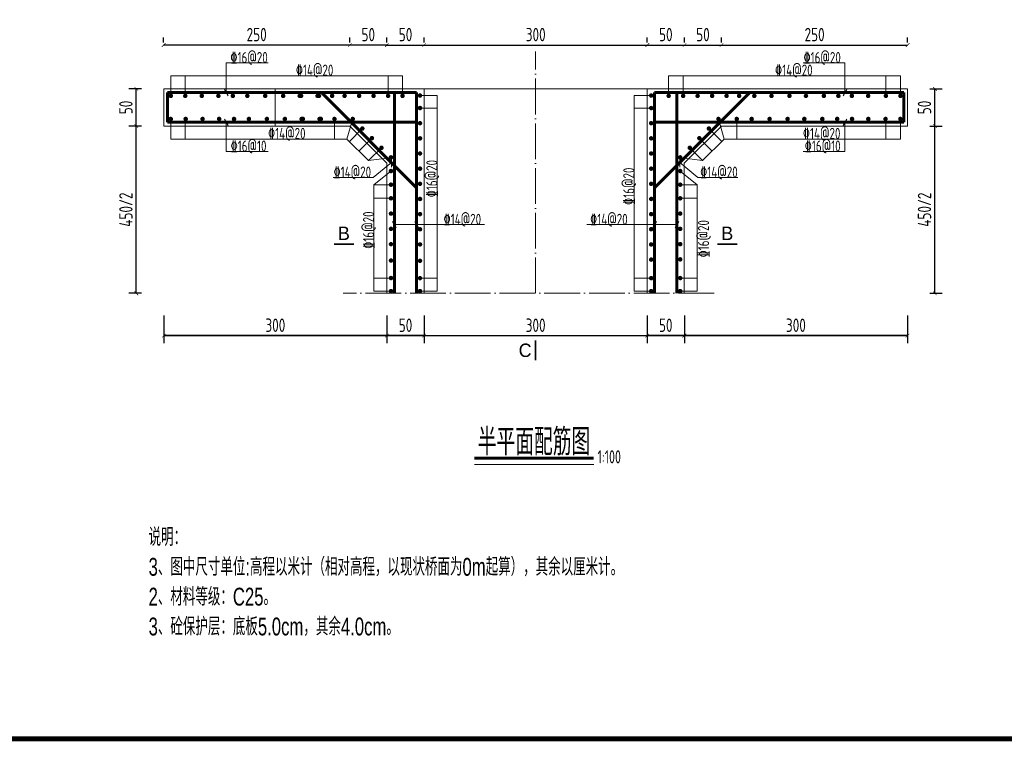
# Model space of a CAD drawing. Header units: inches. Extents: x 97745 to 142261, y 62673 to 100665.
# Tile 86 of 148: x 106808 to 108131, y 94951 to 95920. Entities that reach past the tile are written whole.
import ezdxf
from ezdxf.enums import TextEntityAlignment as Align

# ---------------------------------------------------------------- set-up
doc = ezdxf.new("R2010")
doc.units = ezdxf.units.IN
doc.header["$MEASUREMENT"] = 0
doc.linetypes.add('ACAD_ISO04W100', pattern=[30, 24, -3, 0, -3])
doc.layers.get('0').update_dxf_attribs({"lineweight": 15})
for name, color, linetype, lineweight in [('00、4细实线', 4, 'Continuous', 18), ('BM1', 7, 'Continuous', 15), ('中心线', 3, 'ACAD_ISO04W100', 18), ('细线', 7, 'Continuous', 25), ('钢筋', 1, 'Continuous', 60)]:
    doc.layers.add(name, color=color, linetype=linetype, lineweight=lineweight)
doc.styles.add('02、常用', font='tssdeng1.shx', dxfattribs={"width": 0.75, "bigfont": 'hztxt-01.shx'})
doc.styles.add('03、he-e', font='hztxt_e.shx', dxfattribs={"width": 0.65, "bigfont": 'hztxt.shx'})
doc.styles.add('hz-e', font='hztxt_e.shx', dxfattribs={"width": 0.8, "height": 330, "bigfont": 'hztxt.shx'})
doc.styles.add('HZTXT', font='tssdeng.shx', dxfattribs={"width": 0.75, "bigfont": 'hztxt.shx'})
doc.styles.add('三级钢', font='tssdeng.shx', dxfattribs={"width": 0.7, "height": 30, "bigfont": 'hztxt.shx'})
doc.dimstyles.new('3', dxfattribs={"dimtxt": 25, "dimasz": 12, "dimexe": 10, "dimexo": 30, "dimgap": 5, "dimtad": 1, "dimdec": 0, "dimzin": 0, "dimdsep": 46, "dimtxsty": 'HZTXT', "dimblk": 'ARCHTICK', "dimcen": 0, "dimclrt": 7, "dimazin": 2, "dimtfac": 1, "dimtdec": 0, "dimtix": 1, "dimtmove": 2, "dimatfit": 3, "dimfxl": 250, "dimtolj": 1, "dimtzin": 0, "dimarcsym": 0})

# ---------------------------------------------------------------- blocks, each defined once
blk = doc.blocks.new('_ArchTick')
at = {"color": 0, "linetype": 'ByBlock', "const_width": 0.15}
blk.add_lwpolyline([(-0.5, -0.5), (0.5, 0.5)], dxfattribs=at)
blk = doc.blocks.new('*D836')
at = {"color": 0, "lineweight": -2}
for p, q in [((107301.2, 95889.7), (107301.2, 95896.4)), ((107351.2, 95889.7), (107351.2, 95896.4)), ((107301.2, 95886.4), (107351.2, 95886.4))]:
    blk.add_line(p, q, dxfattribs=at)
at = {"color": 0, "lineweight": -2, "xscale": 5, "yscale": 5, "zscale": 5, "rotation": 180}
blk.add_blockref('_ArchTick', (107301.2, 95886.4), dxfattribs=at)
at = {"color": 0, "lineweight": -2, "xscale": 5, "yscale": 5, "zscale": 5}
blk.add_blockref('_ArchTick', (107351.2, 95886.4), dxfattribs=at)
at = {"color": 7, "insert": (107326.2, 95900.4), "char_height": 18, "attachment_point": 5, "style": 'HZTXT'}
blk.add_mtext('\\A1;50', dxfattribs=at)
blk = doc.blocks.new('*D837')
at = {"color": 0, "lineweight": -2}
for p, q in [((107351.2, 95889.7), (107351.2, 95896.4)), ((107651.2, 95889.7), (107651.2, 95896.4)), ((107351.2, 95886.4), (107651.2, 95886.4))]:
    blk.add_line(p, q, dxfattribs=at)
at = {"color": 0, "lineweight": -2, "xscale": 5, "yscale": 5, "zscale": 5, "rotation": 180}
blk.add_blockref('_ArchTick', (107351.2, 95886.4), dxfattribs=at)
at = {"color": 0, "lineweight": -2, "xscale": 5, "yscale": 5, "zscale": 5}
blk.add_blockref('_ArchTick', (107651.2, 95886.4), dxfattribs=at)
at = {"color": 7, "insert": (107501.2, 95900.4), "char_height": 18, "attachment_point": 5, "style": 'HZTXT'}
blk.add_mtext('\\A1;300', dxfattribs=at)
blk = doc.blocks.new('*D838')
at = {"color": 0, "lineweight": -2}
for p, q in [((107651.2, 95889.7), (107651.2, 95896.4)), ((107701.1, 95889.7), (107701.1, 95896.4)), ((107651.2, 95886.4), (107701.1, 95886.4))]:
    blk.add_line(p, q, dxfattribs=at)
at = {"color": 0, "lineweight": -2, "xscale": 5, "yscale": 5, "zscale": 5, "rotation": 180}
blk.add_blockref('_ArchTick', (107651.2, 95886.4), dxfattribs=at)
at = {"color": 0, "lineweight": -2, "xscale": 5, "yscale": 5, "zscale": 5}
blk.add_blockref('_ArchTick', (107701.1, 95886.4), dxfattribs=at)
at = {"color": 7, "insert": (107676.1, 95900.4), "char_height": 18, "attachment_point": 5, "style": 'HZTXT'}
blk.add_mtext('\\A1;50', dxfattribs=at)
blk = doc.blocks.new('*D839')
at = {"color": 0, "lineweight": -2}
for p, q in [((107701.1, 95889.7), (107701.1, 95896.4)), ((107751, 95889.7), (107751, 95896.4)), ((107701.1, 95886.4), (107751, 95886.4))]:
    blk.add_line(p, q, dxfattribs=at)
at = {"color": 0, "lineweight": -2, "xscale": 5, "yscale": 5, "zscale": 5, "rotation": 180}
blk.add_blockref('_ArchTick', (107701.1, 95886.4), dxfattribs=at)
at = {"color": 0, "lineweight": -2, "xscale": 5, "yscale": 5, "zscale": 5}
blk.add_blockref('_ArchTick', (107751, 95886.4), dxfattribs=at)
at = {"color": 7, "insert": (107726, 95900.4), "char_height": 18, "attachment_point": 5, "style": 'HZTXT'}
blk.add_mtext('\\A1;50', dxfattribs=at)
blk = doc.blocks.new('*D840')
at = {"color": 0, "lineweight": -2}
for p, q in [((107751, 95889.7), (107751, 95896.4)), ((108001.2, 95889.7), (108001.2, 95896.4)), ((107751, 95886.4), (108001.2, 95886.4))]:
    blk.add_line(p, q, dxfattribs=at)
at = {"color": 0, "lineweight": -2, "xscale": 5, "yscale": 5, "zscale": 5, "rotation": 180}
blk.add_blockref('_ArchTick', (107751, 95886.4), dxfattribs=at)
at = {"color": 0, "lineweight": -2, "xscale": 5, "yscale": 5, "zscale": 5}
blk.add_blockref('_ArchTick', (108001.2, 95886.4), dxfattribs=at)
at = {"color": 7, "insert": (107876.1, 95900.4), "char_height": 18, "attachment_point": 5, "style": 'HZTXT'}
blk.add_mtext('\\A1;250', dxfattribs=at)
blk = doc.blocks.new('*D841')
at = {"color": 0, "lineweight": -2}
for p, q in [((107351.2, 95522.8), (107351.2, 95485.9)), ((107651, 95522.8), (107651, 95485.9)), ((107351.2, 95495.9), (107651, 95495.9))]:
    blk.add_line(p, q, dxfattribs=at)
at = {"color": 0, "lineweight": -2, "xscale": 5, "yscale": 5, "zscale": 5, "rotation": 180}
blk.add_blockref('_ArchTick', (107351.2, 95495.9), dxfattribs=at)
at = {"color": 0, "lineweight": -2, "xscale": 5, "yscale": 5, "zscale": 5}
blk.add_blockref('_ArchTick', (107651, 95495.9), dxfattribs=at)
at = {"color": 7, "insert": (107501.1, 95509.9), "char_height": 18, "attachment_point": 5, "style": 'HZTXT'}
blk.add_mtext('\\A1;300', dxfattribs=at)
blk = doc.blocks.new('*D842')
at = {"color": 0, "lineweight": -2}
for p, q in [((107651, 95522.8), (107651, 95485.9)), ((107701, 95522.8), (107701, 95485.9)), ((107651, 95495.9), (107701, 95495.9))]:
    blk.add_line(p, q, dxfattribs=at)
at = {"color": 0, "lineweight": -2, "xscale": 5, "yscale": 5, "zscale": 5, "rotation": 180}
blk.add_blockref('_ArchTick', (107651, 95495.9), dxfattribs=at)
at = {"color": 0, "lineweight": -2, "xscale": 5, "yscale": 5, "zscale": 5}
blk.add_blockref('_ArchTick', (107701, 95495.9), dxfattribs=at)
at = {"color": 7, "insert": (107676, 95509.9), "char_height": 18, "attachment_point": 5, "style": 'HZTXT'}
blk.add_mtext('\\A1;50', dxfattribs=at)
blk = doc.blocks.new('*D843')
at = {"color": 0, "lineweight": -2}
for p, q in [((107701, 95522.8), (107701, 95485.9)), ((108001, 95522.8), (108001, 95485.9)), ((107701, 95495.9), (108001, 95495.9))]:
    blk.add_line(p, q, dxfattribs=at)
at = {"color": 0, "lineweight": -2, "xscale": 5, "yscale": 5, "zscale": 5, "rotation": 180}
blk.add_blockref('_ArchTick', (107701, 95495.9), dxfattribs=at)
at = {"color": 0, "lineweight": -2, "xscale": 5, "yscale": 5, "zscale": 5}
blk.add_blockref('_ArchTick', (108001, 95495.9), dxfattribs=at)
at = {"color": 7, "insert": (107851, 95509.9), "char_height": 18, "attachment_point": 5, "style": 'HZTXT'}
blk.add_mtext('\\A1;300', dxfattribs=at)
blk = doc.blocks.new('*D844')
at = {"color": 0, "lineweight": -2}
for p, q in [((107701, 95522.8), (107701, 95485.9)), ((108001, 95522.8), (108001, 95485.9)), ((108001, 95495.9), (107701, 95495.9))]:
    blk.add_line(p, q, dxfattribs=at)
at = {"color": 0, "lineweight": -2, "xscale": 5, "yscale": 5, "zscale": 5, "rotation": 180}
blk.add_blockref('_ArchTick', (107701, 95495.9), dxfattribs=at)
at = {"color": 0, "lineweight": -2, "xscale": 5, "yscale": 5, "zscale": 5}
blk.add_blockref('_ArchTick', (108001, 95495.9), dxfattribs=at)
at = {"color": 7, "insert": (107851, 95509.9), "char_height": 18, "attachment_point": 5, "style": 'HZTXT'}
blk.add_mtext('\\A1;300', dxfattribs=at)
blk = doc.blocks.new('*D845')
at = {"color": 0, "lineweight": -2}
for p, q in [((107651, 95522.8), (107651, 95485.9)), ((107701, 95522.8), (107701, 95485.9)), ((107701, 95495.9), (107651, 95495.9))]:
    blk.add_line(p, q, dxfattribs=at)
at = {"color": 0, "lineweight": -2, "xscale": 5, "yscale": 5, "zscale": 5, "rotation": 180}
blk.add_blockref('_ArchTick', (107651, 95495.9), dxfattribs=at)
at = {"color": 0, "lineweight": -2, "xscale": 5, "yscale": 5, "zscale": 5}
blk.add_blockref('_ArchTick', (107701, 95495.9), dxfattribs=at)
at = {"color": 7, "insert": (107676, 95509.9), "char_height": 18, "attachment_point": 5, "style": 'HZTXT'}
blk.add_mtext('\\A1;50', dxfattribs=at)
blk = doc.blocks.new('*D815')
at = {"color": 0, "lineweight": -2}
for p, q in [((107701, 95522.8), (107701, 95485.9)), ((108001, 95522.8), (108001, 95485.9)), ((108001, 95495.9), (107701, 95495.9))]:
    blk.add_line(p, q, dxfattribs=at)
at = {"color": 0, "lineweight": -2, "xscale": 5, "yscale": 5, "zscale": 5, "rotation": 180}
blk.add_blockref('_ArchTick', (107701, 95495.9), dxfattribs=at)
at = {"color": 0, "lineweight": -2, "xscale": 5, "yscale": 5, "zscale": 5}
blk.add_blockref('_ArchTick', (108001, 95495.9), dxfattribs=at)
at = {"color": 7, "insert": (107851, 95509.9), "char_height": 18, "attachment_point": 5, "style": 'HZTXT'}
blk.add_mtext('\\A1;300', dxfattribs=at)
blk = doc.blocks.new('*D816')
at = {"color": 0, "lineweight": -2}
for p, q in [((107651, 95522.8), (107651, 95485.9)), ((107701, 95522.8), (107701, 95485.9)), ((107701, 95495.9), (107651, 95495.9))]:
    blk.add_line(p, q, dxfattribs=at)
at = {"color": 0, "lineweight": -2, "xscale": 5, "yscale": 5, "zscale": 5, "rotation": 180}
blk.add_blockref('_ArchTick', (107651, 95495.9), dxfattribs=at)
at = {"color": 0, "lineweight": -2, "xscale": 5, "yscale": 5, "zscale": 5}
blk.add_blockref('_ArchTick', (107701, 95495.9), dxfattribs=at)
at = {"color": 7, "insert": (107676, 95509.9), "char_height": 18, "attachment_point": 5, "style": 'HZTXT'}
blk.add_mtext('\\A1;50', dxfattribs=at)
blk = doc.blocks.new('*D817')
at = {"color": 0, "lineweight": -2}
for p, q in [((108031, 95777.5), (108047.8, 95777.5)), ((108037.8, 95552.8), (108037.8, 95777.5)), ((108031, 95552.8), (108047.8, 95552.8))]:
    blk.add_line(p, q, dxfattribs=at)
at = {"color": 0, "lineweight": -2, "xscale": 5, "yscale": 5, "zscale": 5}
for p, rotation in [((108037.8, 95777.5), 90), ((108037.8, 95552.8), 270)]:
    blk.add_blockref('_ArchTick', p, dxfattribs=dict(at, rotation=rotation))
at = {"color": 7, "insert": (108023.8, 95665.2), "char_height": 18, "attachment_point": 5, "rotation": 90, "style": 'HZTXT'}
blk.add_mtext('\\A1;450/2', dxfattribs=at)
blk = doc.blocks.new('*D818')
at = {"color": 0, "lineweight": -2}
for p, q in [((108031, 95827.5), (108047.8, 95827.5)), ((108037.8, 95777.5), (108037.8, 95827.5)), ((108031, 95777.5), (108047.8, 95777.5))]:
    blk.add_line(p, q, dxfattribs=at)
at = {"color": 0, "lineweight": -2, "xscale": 5, "yscale": 5, "zscale": 5}
for p, rotation in [((108037.8, 95827.5), 90), ((108037.8, 95777.5), 270)]:
    blk.add_blockref('_ArchTick', p, dxfattribs=dict(at, rotation=rotation))
at = {"color": 7, "insert": (108023.8, 95802.5), "char_height": 18, "attachment_point": 5, "rotation": 90, "style": 'HZTXT'}
blk.add_mtext('\\A1;50', dxfattribs=at)
blk = doc.blocks.new('*D819')
at = {"color": 0, "lineweight": -2}
for p, q in [((107251.2, 95889.7), (107251.2, 95896.4)), ((107301.1, 95889.7), (107301.1, 95896.4)), ((107301.1, 95886.4), (107251.2, 95886.4))]:
    blk.add_line(p, q, dxfattribs=at)
at = {"color": 0, "lineweight": -2, "xscale": 5, "yscale": 5, "zscale": 5, "rotation": 180}
blk.add_blockref('_ArchTick', (107251.2, 95886.4), dxfattribs=at)
at = {"color": 0, "lineweight": -2, "xscale": 5, "yscale": 5, "zscale": 5}
blk.add_blockref('_ArchTick', (107301.1, 95886.4), dxfattribs=at)
at = {"color": 7, "insert": (107276.1, 95900.4), "char_height": 18, "attachment_point": 5, "style": 'HZTXT'}
blk.add_mtext('\\A1;50', dxfattribs=at)
blk = doc.blocks.new('*D820')
at = {"color": 0, "lineweight": -2}
for p, q in [((107001, 95889.7), (107001, 95896.4)), ((107251.2, 95889.7), (107251.2, 95896.4)), ((107251.2, 95886.4), (107001, 95886.4))]:
    blk.add_line(p, q, dxfattribs=at)
at = {"color": 0, "lineweight": -2, "xscale": 5, "yscale": 5, "zscale": 5, "rotation": 180}
blk.add_blockref('_ArchTick', (107001, 95886.4), dxfattribs=at)
at = {"color": 0, "lineweight": -2, "xscale": 5, "yscale": 5, "zscale": 5}
blk.add_blockref('_ArchTick', (107251.2, 95886.4), dxfattribs=at)
at = {"color": 7, "insert": (107126.1, 95900.4), "char_height": 18, "attachment_point": 5, "style": 'HZTXT'}
blk.add_mtext('\\A1;250', dxfattribs=at)
blk = doc.blocks.new('*D821')
at = {"color": 0, "lineweight": -2}
for p, q in [((107301.2, 95522.8), (107301.2, 95485.9)), ((107351.2, 95522.8), (107351.2, 95485.9)), ((107351.2, 95495.9), (107301.2, 95495.9))]:
    blk.add_line(p, q, dxfattribs=at)
at = {"color": 0, "lineweight": -2, "xscale": 5, "yscale": 5, "zscale": 5, "rotation": 180}
blk.add_blockref('_ArchTick', (107301.2, 95495.9), dxfattribs=at)
at = {"color": 0, "lineweight": -2, "xscale": 5, "yscale": 5, "zscale": 5}
blk.add_blockref('_ArchTick', (107351.2, 95495.9), dxfattribs=at)
at = {"color": 7, "insert": (107326.2, 95509.9), "char_height": 18, "attachment_point": 5, "style": 'HZTXT'}
blk.add_mtext('\\A1;50', dxfattribs=at)
blk = doc.blocks.new('*D822')
at = {"color": 0, "lineweight": -2}
for p, q in [((107001.2, 95522.8), (107001.2, 95485.9)), ((107301.2, 95522.8), (107301.2, 95485.9)), ((107301.2, 95495.9), (107001.2, 95495.9))]:
    blk.add_line(p, q, dxfattribs=at)
at = {"color": 0, "lineweight": -2, "xscale": 5, "yscale": 5, "zscale": 5, "rotation": 180}
blk.add_blockref('_ArchTick', (107001.2, 95495.9), dxfattribs=at)
at = {"color": 0, "lineweight": -2, "xscale": 5, "yscale": 5, "zscale": 5}
blk.add_blockref('_ArchTick', (107301.2, 95495.9), dxfattribs=at)
at = {"color": 7, "insert": (107151.2, 95509.9), "char_height": 18, "attachment_point": 5, "style": 'HZTXT'}
blk.add_mtext('\\A1;300', dxfattribs=at)
blk = doc.blocks.new('*D823')
at = {"color": 0, "lineweight": -2}
for p, q in [((107001.2, 95522.8), (107001.2, 95485.9)), ((107301.2, 95522.8), (107301.2, 95485.9)), ((107001.2, 95495.9), (107301.2, 95495.9))]:
    blk.add_line(p, q, dxfattribs=at)
at = {"color": 0, "lineweight": -2, "xscale": 5, "yscale": 5, "zscale": 5, "rotation": 180}
blk.add_blockref('_ArchTick', (107001.2, 95495.9), dxfattribs=at)
at = {"color": 0, "lineweight": -2, "xscale": 5, "yscale": 5, "zscale": 5}
blk.add_blockref('_ArchTick', (107301.2, 95495.9), dxfattribs=at)
at = {"color": 7, "insert": (107151.2, 95509.9), "char_height": 18, "attachment_point": 5, "style": 'HZTXT'}
blk.add_mtext('\\A1;300', dxfattribs=at)
blk = doc.blocks.new('*D824')
at = {"color": 0, "lineweight": -2}
for p, q in [((107301.2, 95522.8), (107301.2, 95485.9)), ((107351.2, 95522.8), (107351.2, 95485.9)), ((107301.2, 95495.9), (107351.2, 95495.9))]:
    blk.add_line(p, q, dxfattribs=at)
at = {"color": 0, "lineweight": -2, "xscale": 5, "yscale": 5, "zscale": 5, "rotation": 180}
blk.add_blockref('_ArchTick', (107301.2, 95495.9), dxfattribs=at)
at = {"color": 0, "lineweight": -2, "xscale": 5, "yscale": 5, "zscale": 5}
blk.add_blockref('_ArchTick', (107351.2, 95495.9), dxfattribs=at)
at = {"color": 7, "insert": (107326.2, 95509.9), "char_height": 18, "attachment_point": 5, "style": 'HZTXT'}
blk.add_mtext('\\A1;50', dxfattribs=at)
blk = doc.blocks.new('*D825')
at = {"color": 0, "lineweight": -2}
for p, q in [((107001.2, 95522.8), (107001.2, 95485.9)), ((107301.2, 95522.8), (107301.2, 95485.9)), ((107001.2, 95495.9), (107301.2, 95495.9))]:
    blk.add_line(p, q, dxfattribs=at)
at = {"color": 0, "lineweight": -2, "xscale": 5, "yscale": 5, "zscale": 5, "rotation": 180}
blk.add_blockref('_ArchTick', (107001.2, 95495.9), dxfattribs=at)
at = {"color": 0, "lineweight": -2, "xscale": 5, "yscale": 5, "zscale": 5}
blk.add_blockref('_ArchTick', (107301.2, 95495.9), dxfattribs=at)
at = {"color": 7, "insert": (107151.2, 95509.9), "char_height": 18, "attachment_point": 5, "style": 'HZTXT'}
blk.add_mtext('\\A1;300', dxfattribs=at)
blk = doc.blocks.new('*D826')
at = {"color": 0, "lineweight": -2}
for p, q in [((107301.2, 95522.8), (107301.2, 95485.9)), ((107351.2, 95522.8), (107351.2, 95485.9)), ((107301.2, 95495.9), (107351.2, 95495.9))]:
    blk.add_line(p, q, dxfattribs=at)
at = {"color": 0, "lineweight": -2, "xscale": 5, "yscale": 5, "zscale": 5, "rotation": 180}
blk.add_blockref('_ArchTick', (107301.2, 95495.9), dxfattribs=at)
at = {"color": 0, "lineweight": -2, "xscale": 5, "yscale": 5, "zscale": 5}
blk.add_blockref('_ArchTick', (107351.2, 95495.9), dxfattribs=at)
at = {"color": 7, "insert": (107326.2, 95509.9), "char_height": 18, "attachment_point": 5, "style": 'HZTXT'}
blk.add_mtext('\\A1;50', dxfattribs=at)
blk = doc.blocks.new('*D827')
at = {"color": 0, "lineweight": -2}
for p, q in [((106971.2, 95777.5), (106954.3, 95777.5)), ((106964.3, 95552.8), (106964.3, 95777.5)), ((106971.2, 95552.8), (106954.3, 95552.8))]:
    blk.add_line(p, q, dxfattribs=at)
at = {"color": 0, "lineweight": -2, "xscale": 5, "yscale": 5, "zscale": 5}
for p, rotation in [((106964.3, 95777.5), 90), ((106964.3, 95552.8), 270)]:
    blk.add_blockref('_ArchTick', p, dxfattribs=dict(at, rotation=rotation))
at = {"color": 7, "insert": (106950.3, 95665.2), "char_height": 18, "attachment_point": 5, "rotation": 90, "style": 'HZTXT'}
blk.add_mtext('\\A1;450/2', dxfattribs=at)
blk = doc.blocks.new('*D828')
at = {"color": 0, "lineweight": -2}
for p, q in [((106971.2, 95827.5), (106954.3, 95827.5)), ((106964.3, 95777.5), (106964.3, 95827.5)), ((106971.2, 95777.5), (106954.3, 95777.5))]:
    blk.add_line(p, q, dxfattribs=at)
at = {"color": 0, "lineweight": -2, "xscale": 5, "yscale": 5, "zscale": 5}
for p, rotation in [((106964.3, 95827.5), 90), ((106964.3, 95777.5), 270)]:
    blk.add_blockref('_ArchTick', p, dxfattribs=dict(at, rotation=rotation))
at = {"color": 7, "insert": (106950.3, 95802.5), "char_height": 18, "attachment_point": 5, "rotation": 90, "style": 'HZTXT'}
blk.add_mtext('\\A1;50', dxfattribs=at)

msp = doc.modelspace()

# ---------------------------------------------------------------- linework, layer by layer
at = {"ltscale": 5}
msp.add_line((107579.445, 95323.001), (107418.756, 95323.001), dxfattribs=at)
at = {"layer": '00、4细实线'}
for p, q in [((107085.285, 95822.549), (107085.285, 95862.401)), ((107085.285, 95862.401), (107141.398, 95862.401)), ((107916.824, 95862.401), (107860.71, 95862.401)), ((107916.824, 95822.549), (107916.824, 95862.401)), ((107010.659, 95818.049), (107010.659, 95845.049)), ((107030.129, 95818.049), (107030.129, 95845.049)), ((107302.717, 95818.049), (107302.717, 95845.049)), ((107322.187, 95818.049), (107322.187, 95845.049)), ((107679.921, 95818.049), (107679.921, 95845.049)), ((107699.392, 95818.049), (107699.392, 95845.049)), ((107971.979, 95818.049), (107971.979, 95845.049)), ((107991.45, 95818.049), (107991.45, 95845.049)), ((107351.158, 95827.549), (107001.158, 95827.549)), ((107001.158, 95827.549), (107001.158, 95777.549)), ((107082.831, 95826.798), (107087.738, 95818.299)), ((107401.158, 95827.549), (107151.158, 95827.549)), ((107151.158, 95827.549), (107151.158, 95777.549)), ((107345.659, 95818.522), (107368.658, 95818.522)), ((107600.95, 95827.549), (107351.158, 95827.549)), ((107351.158, 95552.779), (107351.158, 95827.549)), ((107401.158, 95827.549), (107650.95, 95827.549)), ((107656.45, 95818.522), (107633.45, 95818.522)), ((107650.95, 95552.779), (107650.95, 95827.549)), ((107650.95, 95827.549), (108000.95, 95827.549)), ((107919.277, 95826.798), (107914.37, 95818.299)), ((108000.95, 95827.549), (108000.95, 95777.549)), ((107345.659, 95801.694), (107368.658, 95801.694)), ((107656.45, 95801.694), (107633.45, 95801.694)), ((107001.158, 95777.549), (107251.158, 95777.549)), ((107010.659, 95787.05), (107010.659, 95760.049)), ((107030.129, 95787.05), (107030.129, 95760.049)), ((107082.831, 95786.799), (107087.738, 95778.3)), ((107085.285, 95782.55), (107085.285, 95743.48)), ((107230.659, 95787.05), (107230.659, 95760.049)), ((107255.27, 95787.05), (107247.445, 95760.049)), ((107251.158, 95777.549), (107301.158, 95727.549)), ((107750.95, 95777.549), (107700.95, 95727.549)), ((107746.839, 95787.05), (107754.664, 95760.049)), ((108000.95, 95777.549), (107750.95, 95777.549)), ((107771.45, 95787.05), (107771.45, 95760.049)), ((107919.277, 95786.799), (107914.37, 95778.3)), ((107916.824, 95782.55), (107916.824, 95743.48)), ((107971.979, 95787.05), (107971.979, 95760.049)), ((107991.45, 95787.05), (107991.45, 95760.049)), ((107268.117, 95774.145), (107250.733, 95756.761)), ((107733.992, 95774.145), (107751.376, 95756.761)), ((107247.445, 95760.049), (107276.484, 95731.01)), ((107280.964, 95761.24), (107263.638, 95743.914)), ((107721.145, 95761.24), (107738.471, 95743.914)), ((107754.664, 95760.049), (107725.624, 95731.01)), ((107085.285, 95743.48), (107141.398, 95743.48)), ((107293.811, 95748.336), (107276.484, 95731.01)), ((107708.298, 95748.336), (107725.624, 95731.01)), ((107916.824, 95743.48), (107860.71, 95743.48)), ((107276.484, 95731.01), (107308.158, 95735.431)), ((107307.394, 95728.385), (107282.914, 95708.524)), ((107301.158, 95727.549), (107301.158, 95552.779)), ((107307.394, 95722.362), (107307.394, 95734.407)), ((107725.624, 95731.01), (107693.951, 95735.431)), ((107694.715, 95722.362), (107694.715, 95734.407)), ((107694.715, 95728.385), (107719.195, 95708.524)), ((107700.95, 95727.549), (107700.95, 95552.779)), ((107283.658, 95698.753), (107306.658, 95717.092)), ((107718.45, 95698.753), (107695.451, 95717.092)), ((107282.914, 95708.524), (107229.132, 95708.524)), ((107306.658, 95698.753), (107283.658, 95698.753)), ((107695.451, 95698.753), (107718.45, 95698.753)), ((107719.195, 95708.524), (107772.976, 95708.524)), ((107306.658, 95680.414), (107283.658, 95680.414)), ((107695.451, 95680.414), (107718.45, 95680.414)), ((107308.704, 95649.295), (107313.611, 95640.797)), ((107432.347, 95645.046), (107311.158, 95645.046)), ((107338.705, 95649.295), (107343.612, 95640.797)), ((107569.761, 95645.046), (107690.951, 95645.046)), ((107663.403, 95649.295), (107658.497, 95640.797)), ((107693.404, 95649.295), (107688.498, 95640.797)), ((107306.658, 95573.306), (107283.658, 95573.306)), ((107345.659, 95573.306), (107368.658, 95573.306)), ((107656.45, 95573.306), (107633.45, 95573.306)), ((107695.451, 95573.306), (107718.45, 95573.306)), ((107306.658, 95555.779), (107283.658, 95555.779)), ((107345.659, 95555.779), (107368.658, 95555.779)), ((107656.45, 95555.779), (107633.45, 95555.779)), ((107695.451, 95555.779), (107718.45, 95555.779))]:
    msp.add_line(p, q, dxfattribs=at)
for points in [[(107322.187, 95845.049), (107010.659, 95845.049)], [(107679.921, 95845.049), (107991.45, 95845.049)], [(107368.658, 95555.779), (107368.658, 95818.522)], [(107633.45, 95555.779), (107633.45, 95818.522)], [(107010.659, 95760.049), (107247.445, 95760.049)], [(107991.45, 95760.049), (107754.664, 95760.049)], [(107283.658, 95698.753), (107283.658, 95555.779)], [(107718.45, 95698.753), (107718.45, 95555.779)]]:
    msp.add_lwpolyline(points, dxfattribs=at)
at = {"layer": '00、4细实线', "const_width": 2.16}
for points in [[(107229.856, 95618.97), (107256.856, 95618.97)], [(107772.253, 95618.97), (107745.253, 95618.97)], [(107501.054, 95462.761), (107501.054, 95489.761)]]:
    msp.add_lwpolyline(points, dxfattribs=at)
at = {"layer": 'BM1', "color": 0, "linetype": 'Continuous', "const_width": 6.771}
msp.add_lwpolyline([(106694.981, 94954.315), (106694.981, 96897.756), (109420.525, 96897.756), (109420.525, 94954.315)], close=True, dxfattribs=at)
at = {"layer": '中心线', "ltscale": 2}
for p, q in [((107501.054, 95552.779), (107501.054, 95877.503)), ((107741.036, 95552.779), (107242.483, 95552.779))]:
    msp.add_line(p, q, dxfattribs=at)
at = {"layer": '细线', "ltscale": 5, "const_width": 4}
msp.add_lwpolyline([(107418.756, 95331.259), (107579.037, 95331.259)], dxfattribs=at)
at = {"layer": '钢筋'}
for p, q in [((107341.159, 95822.549), (107006.159, 95822.549)), ((107006.159, 95822.549), (107006.159, 95782.55)), ((107213.23, 95822.549), (107341.159, 95694.62)), ((107311.158, 95822.549), (107311.158, 95552.779)), ((107341.159, 95552.779), (107341.159, 95822.549)), ((107660.95, 95552.779), (107660.95, 95822.549)), ((107660.95, 95822.549), (107995.95, 95822.549)), ((107788.879, 95822.549), (107660.95, 95694.62)), ((107690.951, 95822.549), (107690.951, 95552.779)), ((107995.95, 95822.549), (107995.95, 95782.55)), ((107006.159, 95782.55), (107341.159, 95782.55)), ((107995.95, 95782.55), (107660.95, 95782.55))]:
    msp.add_line(p, q, dxfattribs=at)
at = {"layer": '钢筋', "const_width": 3}
for points in [[(107009.159, 95818.049, 1), (107012.159, 95818.049, 1)], [(107028.629, 95818.049, 1), (107031.629, 95818.049, 1)], [(107050.806, 95818.049, 1), (107053.806, 95818.049, 1)], [(107073.1, 95818.049, 1), (107076.1, 95818.049, 1)], [(107092.57, 95818.049, 1), (107095.57, 95818.049, 1)], [(107112.041, 95818.049, 1), (107115.041, 95818.049, 1)], [(107136.119, 95818.049, 1), (107139.119, 95818.049, 1)], [(107160.198, 95818.049, 1), (107163.198, 95818.049, 1)], [(107182.433, 95818.049, 1), (107185.433, 95818.049, 1)], [(107184.276, 95818.049, 1), (107187.276, 95818.049, 1)], [(107206.511, 95818.049, 1), (107209.511, 95818.049, 1)], [(107208.354, 95818.049, 1), (107211.354, 95818.049, 1)], [(107225.982, 95818.049, 1), (107228.982, 95818.049, 1)], [(107242.805, 95818.049, 1), (107245.805, 95818.049, 1)], [(107262.275, 95818.049, 1), (107265.275, 95818.049, 1)], [(107281.746, 95818.049, 1), (107284.746, 95818.049, 1)], [(107301.217, 95818.049, 1), (107304.217, 95818.049, 1)], [(107320.687, 95818.049, 1), (107323.687, 95818.049, 1)], [(107344.159, 95818.522, 1), (107347.159, 95818.522, 1)], [(107657.95, 95818.522, -1), (107654.95, 95818.522, -1)], [(107681.421, 95818.049, -1), (107678.421, 95818.049, -1)], [(107700.892, 95818.049, -1), (107697.892, 95818.049, -1)], [(107720.363, 95818.049, -1), (107717.363, 95818.049, -1)], [(107739.833, 95818.049, -1), (107736.833, 95818.049, -1)], [(107759.304, 95818.049, -1), (107756.304, 95818.049, -1)], [(107776.127, 95818.049, -1), (107773.127, 95818.049, -1)], [(107796.561, 95818.049, -1), (107793.561, 95818.049, -1)], [(107819.676, 95818.049, -1), (107816.676, 95818.049, -1)], [(107843.754, 95818.049, -1), (107840.754, 95818.049, -1)], [(107865.989, 95818.049, -1), (107862.989, 95818.049, -1)], [(107890.068, 95818.049, -1), (107887.068, 95818.049, -1)], [(107909.538, 95818.049, -1), (107906.538, 95818.049, -1)], [(107927.743, 95818.049, -1), (107924.743, 95818.049, -1)], [(107949.588, 95818.049, -1), (107946.588, 95818.049, -1)], [(107973.479, 95818.049, -1), (107970.479, 95818.049, -1)], [(107992.95, 95818.049, -1), (107989.95, 95818.049, -1)], [(107344.159, 95801.694, 1), (107347.159, 95801.694, 1)], [(107657.95, 95801.694, -1), (107654.95, 95801.694, -1)], [(107009.159, 95787.05, 1), (107012.159, 95787.05, 1)], [(107029.159, 95787.05, 1), (107032.159, 95787.05, 1)], [(107051.865, 95787.05, 1), (107054.865, 95787.05, 1)], [(107074.159, 95787.05, 1), (107077.159, 95787.05, 1)], [(107074.159, 95787.05, 1), (107077.159, 95787.05, 1)], [(107094.159, 95787.05, 1), (107097.159, 95787.05, 1)], [(107094.159, 95787.05, 1), (107097.159, 95787.05, 1)], [(107114.159, 95787.05, 1), (107117.159, 95787.05, 1)], [(107114.159, 95787.05, 1), (107117.159, 95787.05, 1)], [(107138.325, 95787.05, 1), (107141.325, 95787.05, 1)], [(107162.492, 95787.05, 1), (107165.492, 95787.05, 1)], [(107184.992, 95787.05, 1), (107187.992, 95787.05, 1)], [(107186.659, 95787.05, 1), (107189.659, 95787.05, 1)], [(107209.159, 95787.05, 1), (107212.159, 95787.05, 1)], [(107209.159, 95787.05, 1), (107212.159, 95787.05, 1)], [(107210.825, 95787.05, 1), (107213.825, 95787.05, 1)], [(107229.159, 95787.05, 1), (107232.159, 95787.05, 1)], [(107253.77, 95787.05, 1), (107256.77, 95787.05, 1)], [(107748.339, 95787.05, -1), (107745.339, 95787.05, -1)], [(107772.95, 95787.05, -1), (107769.95, 95787.05, -1)], [(107792.95, 95787.05, -1), (107789.95, 95787.05, -1)], [(107792.95, 95787.05, -1), (107789.95, 95787.05, -1)], [(107817.117, 95787.05, -1), (107814.117, 95787.05, -1)], [(107841.283, 95787.05, -1), (107838.283, 95787.05, -1)], [(107863.783, 95787.05, -1), (107860.783, 95787.05, -1)], [(107887.95, 95787.05, -1), (107884.95, 95787.05, -1)], [(107887.95, 95787.05, -1), (107884.95, 95787.05, -1)], [(107907.95, 95787.05, -1), (107904.95, 95787.05, -1)], [(107907.95, 95787.05, -1), (107904.95, 95787.05, -1)], [(107927.95, 95787.05, -1), (107924.95, 95787.05, -1)], [(107927.95, 95787.05, -1), (107924.95, 95787.05, -1)], [(107949.795, 95787.05, -1), (107946.795, 95787.05, -1)], [(107949.795, 95787.05, -1), (107946.795, 95787.05, -1)], [(107972.95, 95787.05, -1), (107969.95, 95787.05, -1)], [(107992.95, 95787.05, -1), (107989.95, 95787.05, -1)], [(107266.617, 95774.145, 1), (107269.617, 95774.145, 1)], [(107344.159, 95781.338, 1), (107347.159, 95781.338, 1)], [(107657.95, 95781.338, -1), (107654.95, 95781.338, -1)], [(107735.492, 95774.145, -1), (107732.492, 95774.145, -1)], [(107279.464, 95761.24, 1), (107282.464, 95761.24, 1)], [(107344.159, 95760.982, 1), (107347.159, 95760.982, 1)], [(107657.95, 95760.982, -1), (107654.95, 95760.982, -1)], [(107722.645, 95761.24, -1), (107719.645, 95761.24, -1)], [(107292.311, 95748.336, 1), (107295.311, 95748.336, 1)], [(107709.798, 95748.336, -1), (107706.798, 95748.336, -1)], [(107305.158, 95735.431, 1), (107308.158, 95735.431, 1)], [(107344.159, 95740.626, 1), (107347.159, 95740.626, 1)], [(107657.95, 95740.626, -1), (107654.95, 95740.626, -1)], [(107696.951, 95735.431, -1), (107693.951, 95735.431, -1)], [(107344.159, 95720.27, 1), (107347.159, 95720.27, 1)], [(107657.95, 95720.27, -1), (107654.95, 95720.27, -1)], [(107305.158, 95717.092, 1), (107308.158, 95717.092, 1)], [(107696.951, 95717.092, -1), (107693.951, 95717.092, -1)], [(107305.158, 95698.753, 1), (107308.158, 95698.753, 1)], [(107344.159, 95699.915, 1), (107347.159, 95699.915, 1)], [(107657.95, 95699.915, -1), (107654.95, 95699.915, -1)], [(107696.951, 95698.753, -1), (107693.951, 95698.753, -1)], [(107305.158, 95680.414, 1), (107308.158, 95680.414, 1)], [(107696.951, 95680.414, -1), (107693.951, 95680.414, -1)], [(107344.159, 95679.559, 1), (107347.159, 95679.559, 1)], [(107657.95, 95679.559, -1), (107654.95, 95679.559, -1)], [(107305.158, 95659.887, 1), (107308.158, 95659.887, 1)], [(107344.159, 95659.203, 1), (107347.159, 95659.203, 1)], [(107657.95, 95659.203, -1), (107654.95, 95659.203, -1)], [(107696.951, 95659.887, -1), (107693.951, 95659.887, -1)], [(107305.158, 95639.36, 1), (107308.158, 95639.36, 1)], [(107344.159, 95638.847, 1), (107347.159, 95638.847, 1)], [(107657.95, 95638.847, -1), (107654.95, 95638.847, -1)], [(107696.951, 95639.36, -1), (107693.951, 95639.36, -1)], [(107305.158, 95618.833, 1), (107308.158, 95618.833, 1)], [(107344.159, 95618.491, 1), (107347.159, 95618.491, 1)], [(107657.95, 95618.491, -1), (107654.95, 95618.491, -1)], [(107696.951, 95618.833, -1), (107693.951, 95618.833, -1)], [(107305.158, 95596.806, 1), (107308.158, 95596.806, 1)], [(107344.159, 95596.464, 1), (107347.159, 95596.464, 1)], [(107657.95, 95598.077, -1), (107654.95, 95598.077, -1)], [(107696.951, 95598.419, -1), (107693.951, 95598.419, -1)], [(107305.158, 95573.306, 1), (107308.158, 95573.306, 1)], [(107344.159, 95573.135, 1), (107347.159, 95573.135, 1)], [(107657.95, 95573.135, -1), (107654.95, 95573.135, -1)], [(107696.951, 95573.306, -1), (107693.951, 95573.306, -1)], [(107305.158, 95555.779, 1), (107308.158, 95555.779, 1)], [(107344.159, 95555.779, 1), (107347.159, 95555.779, 1)], [(107657.95, 95555.779, -1), (107654.95, 95555.779, -1)], [(107696.951, 95555.779, -1), (107693.951, 95555.779, -1)]]:
    msp.add_lwpolyline(points, format="xyb", close=True, dxfattribs=at)

# ---------------------------------------------------------------- texts
at = {"ltscale": 5, "style": '三级钢', "width": 0.7}
msp.add_text('半平面配筋图', height=36, dxfattribs=at).set_placement((107498.896, 95335.124), align=Align.CENTER)
msp.add_text('1:100', height=17.5, dxfattribs=at).set_placement((107584.278, 95324.376))
at = {"style": 'hz-e', "width": 0.7}
for s, p in [('说明：', (106980.793, 95213.407)), ('3、图中尺寸单位:高程以米计（相对高程，以现状桥面为0m起算），其余以厘米计。', (106980.793, 95173.327)), ('2、材料等级：C25。', (106980.793, 95133.247)), ('3、砼保护层：底板5.0cm，其余4.0cm。', (106980.793, 95093.167))]:
    msp.add_text(s, height=24, dxfattribs=at).set_placement(p)
at = {"layer": '00、4细实线', "style": '03、he-e'}
for p in [(107243.356, 95624.37), (107758.753, 95624.37)]:
    msp.add_text('B', height=18, dxfattribs=at).set_placement(p, align=Align.CENTER)
msp.add_text('C', height=18, dxfattribs=at).set_placement((107495.654, 95476.261), align=Align.MIDDLE_RIGHT)
at = {"layer": '细线', "ltscale": 5, "style": '02、常用', "width": 0.75}
for s, p in [('%%13216@20', (107115.869, 95869.613)), ('%%13216@20', (107886.239, 95869.613)), ('%%13216@10', (107115.15, 95750.692)), ('%%13216@10', (107886.959, 95750.692)), ('%%13214@20', (107254.661, 95715.736)), ('%%13214@20', (107747.447, 95715.736)), ('%%13214@20', (107402.57, 95652.258)), ('%%13214@20', (107599.538, 95652.258))]:
    msp.add_text(s, height=15, dxfattribs=at).set_placement(p, align=Align.MIDDLE)
for p in [(107203.923, 95845.049), (107848.186, 95845.049), (107166.552, 95760.049), (107885.557, 95760.049)]:
    msp.add_text('%%13214@20', height=15, dxfattribs=at).set_placement(p, align=Align.CENTER)
for rotation, p in [(89.999998, (107361.447, 95706.862)), (90.000002, (107626.239, 95696.616)), (89.999998, (107276.447, 95637.681)), (90.000002, (107726.75, 95626.07))]:
    msp.add_text('%%13216@20', height=15, rotation=rotation, dxfattribs=at).set_placement(p, align=Align.MIDDLE)

# ---------------------------------------------------------------- dimensions: what is measured, and where the dimension line sits
for base, p1, p2, angle, picture, middle in [((107000.95, 95886.403), (107251.158, 95859.667), (107000.95, 95859.667), 180, '*D820', (107126.054, 95900.403)), ((107251.158, 95886.403), (107301.054, 95859.667), (107251.158, 95859.667), 180, '*D819', (107276.106, 95900.403)), ((106964.276, 95827.549), (107001.158, 95777.549), (107001.158, 95827.549), 90, '*D828', (106950.276, 95802.549)), ((108037.833, 95827.549), (108000.95, 95777.549), (108000.95, 95827.549), 90, '*D818', (108023.833, 95802.549)), ((107001.158, 95495.914), (107301.158, 95552.779), (107001.158, 95552.779), 180, '*D822', (107151.158, 95509.914)), ((107301.158, 95495.914), (107351.158, 95552.779), (107301.158, 95552.779), 180, '*D821', (107326.158, 95509.914)), ((107650.95, 95495.914), (107700.95, 95552.779), (107650.95, 95552.779), 180, '*D845', (107675.95, 95509.914)), ((107650.95, 95495.914), (107700.95, 95552.779), (107650.95, 95552.779), 180, '*D816', (107675.95, 95509.914)), ((107700.95, 95495.914), (108000.95, 95552.779), (107700.95, 95552.779), 180, '*D844', (107850.95, 95509.914)), ((107700.95, 95495.914), (108000.95, 95552.779), (107700.95, 95552.779), 180, '*D815', (107850.95, 95509.914))]:
    dim = msp.add_linear_dim(base=base, p1=p1, p2=p2, angle=angle, dimstyle='3', override={"dimtxt": 18, "dimasz": 5})
    dim.commit()
    dim.dimension.update_dxf_attribs({"geometry": picture, "text_midpoint": middle})
for base, p1, p2, picture, middle in [((107351.158, 95886.403), (107301.158, 95859.667), (107351.158, 95859.667), '*D836', (107326.158, 95900.403)), ((107651.158, 95886.403), (107351.158, 95859.667), (107651.158, 95859.667), '*D837', (107501.158, 95900.403)), ((107701.054, 95886.403), (107651.158, 95859.667), (107701.054, 95859.667), '*D838', (107676.106, 95900.403)), ((107750.95, 95886.403), (107701.054, 95859.667), (107750.95, 95859.667), '*D839', (107726.002, 95900.403)), ((108001.158, 95886.403), (107750.95, 95859.667), (108001.158, 95859.667), '*D840', (107876.054, 95900.403)), ((107301.158, 95495.914), (107001.158, 95552.779), (107301.158, 95552.779), '*D823', (107151.158, 95509.914)), ((107301.158, 95495.914), (107001.158, 95552.779), (107301.158, 95552.779), '*D825', (107151.158, 95509.914)), ((107351.158, 95495.914), (107301.158, 95552.779), (107351.158, 95552.779), '*D824', (107326.158, 95509.914)), ((107351.158, 95495.914), (107301.158, 95552.779), (107351.158, 95552.779), '*D826', (107326.158, 95509.914)), ((107650.95, 95495.914), (107351.158, 95552.779), (107650.95, 95552.779), '*D841', (107501.054, 95509.914)), ((107700.95, 95495.914), (107650.95, 95552.779), (107700.95, 95552.779), '*D842', (107675.95, 95509.914)), ((108000.95, 95495.914), (107700.95, 95552.779), (108000.95, 95552.779), '*D843', (107850.95, 95509.914))]:
    dim = msp.add_linear_dim(base=base, p1=p1, p2=p2, dimstyle='3', override={"dimtxt": 18, "dimasz": 5})
    dim.commit()
    dim.dimension.update_dxf_attribs({"geometry": picture, "text_midpoint": middle})
for base, p1, p2, picture, middle in [((106964.276, 95777.549), (107001.158, 95552.779), (107001.158, 95777.549), '*D827', (106950.276, 95665.164)), ((108037.833, 95777.549), (108000.95, 95552.779), (108000.95, 95777.549), '*D817', (108023.833, 95665.164))]:
    dim = msp.add_linear_dim(base=base, p1=p1, p2=p2, angle=90, text='450/2', dimstyle='3', override={"dimtxt": 18, "dimasz": 5})
    dim.commit()
    dim.dimension.update_dxf_attribs({"geometry": picture, "text_midpoint": middle})

doc.saveas('drawing.dxf')
